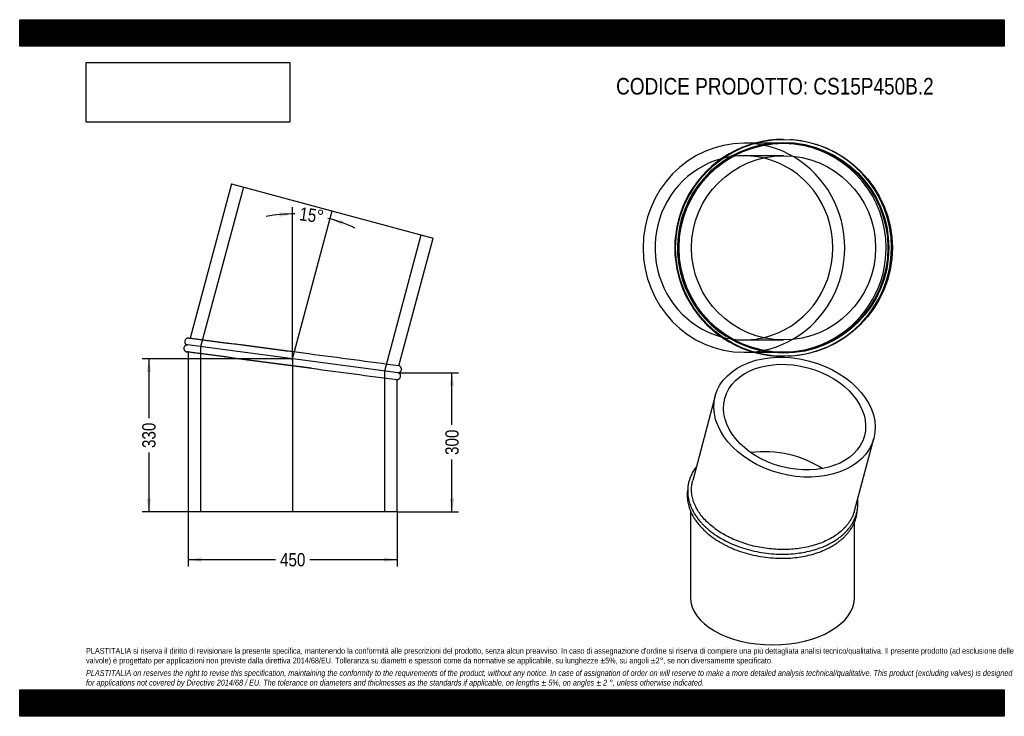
# Model space of a CAD drawing. Header units: millimetres. Extents: x 0 to 2121, y 0 to 1500.
import ezdxf
from ezdxf.enums import TextEntityAlignment as Align
from ezdxf.lldxf.tags import DXFTag

# ---------------------------------------------------------------- set-up
doc = ezdxf.new("R2010")
doc.units = ezdxf.units.MM
doc.header["$LTSCALE"] = 7.142857
doc.layers.add('Default', color=7, linetype='Continuous')
doc.layers.add('TUBO_X_GOMITO_15', color=7, linetype='Continuous')
doc.styles.add('SEACAD_Arial_Narrow', font='ARIALN.TTF')
tags = doc.linetypes.add('CENTER2', pattern=[28.575, 19.05, -3.175, 3.175, -3.175]).pattern_tags.tags
tags[10:11] = [DXFTag(74, 4), DXFTag(75, 0), DXFTag(340, '0'), DXFTag(46, 0.0), DXFTag(50, 0.0), DXFTag(44, 0.0), DXFTag(45, 0.0)]
tags[8:9] = [DXFTag(74, 4), DXFTag(75, 0), DXFTag(340, '0'), DXFTag(46, 0.0), DXFTag(50, 0.0), DXFTag(44, 0.0), DXFTag(45, 0.0)]
tags[6:7] = [DXFTag(74, 4), DXFTag(75, 0), DXFTag(340, '0'), DXFTag(46, 0.0), DXFTag(50, 0.0), DXFTag(44, 0.0), DXFTag(45, 0.0)]
tags[4:5] = [DXFTag(74, 4), DXFTag(75, 0), DXFTag(340, '0'), DXFTag(46, 0.0), DXFTag(50, 0.0), DXFTag(44, 0.0), DXFTag(45, 0.0)]
tags = doc.linetypes.add('HIDDEN2', pattern=[4.7625, 3.175, -1.5875]).pattern_tags.tags
tags[6:7] = [DXFTag(74, 4), DXFTag(75, 0), DXFTag(340, '0'), DXFTag(46, 0.0), DXFTag(50, 0.0), DXFTag(44, 0.0), DXFTag(45, 0.0)]
tags[4:5] = [DXFTag(74, 4), DXFTag(75, 0), DXFTag(340, '0'), DXFTag(46, 0.0), DXFTag(50, 0.0), DXFTag(44, 0.0), DXFTag(45, 0.0)]
doc.dimstyles.new('Plastitalia', dxfattribs={"dimtxt": 28.571429, "dimasz": 28.571429, "dimexe": 14.285714, "dimexo": 0, "dimgap": 7.142857, "dimtad": 0, "dimdec": 0, "dimtxsty": 'SEACAD_Arial_Narrow', "dimblk1": '_SE_FILLED', "dimblk2": '_SE_FILLED', "dimsah": 1, "dimcen": 14.285714, "dimadec": 0, "dimazin": 0, "dimtfac": 0.8, "dimtdec": 1, "dimtmove": 0, "dimatfit": 3, "dimfxl": 1, "dimtolj": 1, "dimarcsym": 0})
picture_1 = doc.add_image_def('image1.jpg', size_in_pixel=(4302, 1260))

# ---------------------------------------------------------------- blocks, each defined once
blk = doc.blocks.new('SEANNOT_GROUP')
at = {"layer": 'Default', "color": 7, "linetype": 'CENTER2'}
blk.add_line((588.1, 772.9), (588.1, 440.1), dxfattribs=at)
blk = doc.blocks.new('SEANNOT_GROUP1')
at = {"layer": 'Default', "color": 7, "linetype": 'CENTER2'}
blk.add_line((587.3, 766.6), (673.4, 1088.1), dxfattribs=at)
blk = doc.blocks.new('SE')
at = {"layer": 'TUBO_X_GOMITO_15', "color": 7, "linetype": 'Continuous'}
for p, q in [((456.1, 1146.4), (367, 813.9)), ((456.1, 1146.4), (890.8, 1029.9)), ((817, 754.6), (890.8, 1029.9)), ((815.1, 739.9), (361.2, 799.6)), ((815.1, 739.9), (361.2, 799.6)), ((363.1, 784.3), (363.1, 440.1)), ((813.1, 440.1), (813.1, 725.1)), ((813.1, 440.1), (363.1, 440.1))]:
    blk.add_line(p, q, dxfattribs=at)
at = {"layer": 'TUBO_X_GOMITO_15', "color": 7, "linetype": 'HIDDEN2'}
for p, q in [((481.9, 1139.5), (389.8, 795.9)), ((786.4, 743.6), (865, 1036.8)), ((367, 813.9), (366.9, 813.4)), ((389.8, 795.9), (389.8, 440.1)), ((363.1, 784.9), (363.1, 784.3)), ((786.4, 440.1), (786.4, 743.6))]:
    blk.add_line(p, q, dxfattribs=at)
at = {"layer": 'TUBO_X_GOMITO_15', "color": 7, "linetype": 'Continuous'}
for centre, radius, start, end in [((-7597.8, -60682.1), 62009.7, 82.38237, 82.622545), ((-6345.6, -51173.3), 52388.9, 82.34985, 82.6454), ((-12510.6, -99605.5), 101241.2, 82.435506, 82.546699), ((13914.8, 101115), 101241.2, 262.459125, 262.564494)]:
    blk.add_arc(centre, radius, start, end, dxfattribs=at)
at = {"layer": 'TUBO_X_GOMITO_15', "color": 7, "linetype": 'HIDDEN2'}
for centre, radius, start, end in [((-12510.6, -99605.5), 101241.2, 82.546699, 82.692412), ((-7321.1, -58581.6), 59891, 82.529042, 82.546909), ((-7321.1, -58581.6), 59891, 82.455014, 82.461502), ((13914.8, 101115), 101241.2, 262.307588, 262.459125)]:
    blk.add_arc(centre, radius, start, end, dxfattribs=at)
at = {"layer": 'TUBO_X_GOMITO_15', "color": 7, "linetype": 'Continuous'}
for points, knots in [([(364.5, 814.2), (364, 814.3), (363, 814.4), (361.4, 814.2), (360, 813.7), (358.4, 812.8), (357.1, 811.5), (356.1, 809.6), (355.6, 807.9), (355.6, 806), (356, 804.4), (356.8, 802.7), (358, 801.3), (359.6, 800.2), (360.6, 799.8), (361.2, 799.6)], [0, 0, 0, 0, 0.066583, 0.135204, 0.20371, 0.268486, 0.373402, 0.441036, 0.539843, 0.606444, 0.682048, 0.763299, 0.845992, 0.925968, 1, 1, 1, 1]), ([(361.2, 799.6), (360.6, 799.6), (359.6, 799.5), (358.1, 799), (356.7, 798.2), (355.3, 796.9), (354.3, 795.3), (353.7, 793.3), (353.6, 791.5), (354, 789.7), (354.7, 788.2), (355.9, 786.7), (357.3, 785.6), (359, 784.9), (360, 784.7), (360.6, 784.6)], [0, 0, 0, 0, 0.067614, 0.138208, 0.20859, 0.275138, 0.383613, 0.452874, 0.549683, 0.615301, 0.689645, 0.769217, 0.849817, 0.927428, 1, 1, 1, 1]), ([(815.1, 739.9), (815.6, 739.9), (816.6, 740), (818.2, 740.5), (819.6, 741.3), (821, 742.6), (822, 744.2), (822.6, 746.2), (822.6, 748), (822.2, 749.8), (821.5, 751.3), (820.4, 752.8), (819, 753.9), (817.7, 754.5), (817.1, 754.6), (817, 754.6)], [0, 0, 0, 0, 0.072002, 0.147178, 0.222128, 0.292995, 0.40851, 0.482266, 0.585358, 0.655235, 0.734404, 0.819141, 0.904972, 0.987619, 1, 1, 1, 1]), ([(813.1, 725.1), (813.2, 725.1), (813.7, 725.1), (814.8, 725.3), (816.3, 725.8), (817.9, 726.7), (819.2, 728), (820.2, 729.8), (820.6, 731.6), (820.6, 733.5), (820.3, 735.1), (819.5, 736.8), (818.2, 738.2), (816.7, 739.3), (815.7, 739.7), (815.1, 739.9)], [0, 0, 0, 0, 0.005995, 0.079071, 0.152024, 0.221004, 0.33273, 0.404754, 0.509975, 0.580899, 0.66141, 0.747935, 0.835996, 0.921162, 1, 1, 1, 1])]:
    blk.add_open_spline(points, degree=3, knots=knots, dxfattribs=at)
at = {"layer": 'TUBO_X_GOMITO_15', "color": 7, "linetype": 'HIDDEN2'}
for points in [[(364.5, 814.2), (365.4, 814.1), (366.2, 813.8), (367, 813.3)], [(363.3, 784.9), (362.4, 784.7), (361.5, 784.6), (360.6, 784.6)]]:
    blk.add_open_spline(points, degree=3, dxfattribs=at)
blk = doc.blocks.new('DMBLK109')
at = {"layer": 'Default', "linetype": 'Continuous'}
for points in [[(391.7, 332.4), (391.7, 341.9), (363.1, 337.2)], [(784.6, 332.4), (813.1, 337.2), (784.6, 341.9)]]:
    blk.add_hatch(color=7, dxfattribs=at).paths.add_polyline_path(points)
at = {"layer": 'Default', "color": 7, "linetype": 'Continuous'}
for p, q in [((363.1, 440.1), (363.1, 322.9)), ((813.1, 440.1), (813.1, 322.9)), ((550.9, 337.2), (363.1, 337.2)), ((813.1, 337.2), (625.4, 337.2))]:
    blk.add_line(p, q, dxfattribs=at)
at = {"layer": 'Default', "color": 7, "linetype": 'Continuous', "style": 'SEACAD_Arial_Narrow'}
blk.add_text('450', height=28.57, dxfattribs=at).set_placement((560.9, 351.5), align=Align.TOP_LEFT)
blk = doc.blocks.new('_SE_FILLED')
at = {"color": 0}
blk.add_line((0, 0), (-1, 0), dxfattribs=at)
blk.add_solid([(0, 0), (-1, -0.1665), (-1, 0.1665), (0, 0)], dxfattribs=at)
blk = doc.blocks.new('DMBLK110')
at = {"layer": 'Default', "linetype": 'Continuous'}
for points in [[(936.1, 711.3), (931.3, 739.9), (926.6, 711.3)], [(936.1, 468.7), (926.6, 468.7), (931.3, 440.1)]]:
    blk.add_hatch(color=7, dxfattribs=at).paths.add_polyline_path(points)
at = {"layer": 'Default', "color": 7, "linetype": 'Continuous'}
for p, q in [((815.1, 739.9), (945.6, 739.9)), ((931.3, 627.3), (931.3, 739.9)), ((931.3, 440.1), (931.3, 552.7)), ((813.1, 440.1), (945.6, 440.1))]:
    blk.add_line(p, q, dxfattribs=at)
at = {"layer": 'Default', "color": 7, "linetype": 'Continuous', "style": 'SEACAD_Arial_Narrow'}
blk.add_text('300', height=28.57, rotation=90, dxfattribs=at).set_placement((917.1, 562.7), align=Align.TOP_LEFT)
blk = doc.blocks.new('SE1')
at = {"layer": 'TUBO_X_GOMITO_15', "color": 7, "linetype": 'Continuous'}
for p, q in [((1498.7, 690), (1450, 508)), ((1798.5, 442.6), (1840.3, 598.5)), ((1445.3, 442), (1445.3, 255.9)), ((1798.9, 255.9), (1798.9, 418.6))]:
    blk.add_line(p, q, dxfattribs=at)
for major_axis in [(-170.8, 45.8), (-150.5, 40.3)]:
    blk.add_ellipse((1669.5, 644.2), major_axis=major_axis, ratio=0.707107, dxfattribs=at)
for centre, major_axis, ratio, start_param, end_param in [((1622.1, 467.3), (155.2, -20.4), 0.646887, 0.899632, 1.960418), ((1622.1, 467.3), (155.2, -20.4), 0.646887, 0.899632, 1.960418), ((1622.1, 255.9), (176.8, 0), 0.57735, 3.141593, 6.283185)]:
    blk.add_ellipse(centre, major_axis=major_axis, ratio=ratio, start_param=start_param, end_param=end_param, dxfattribs=at)
for points, knots in [([(1457.9, 537.7), (1457, 536.6), (1454.3, 532.8), (1449.9, 526), (1445.8, 517.7), (1442.8, 509.4), (1440.7, 501.5), (1439.6, 494.2), (1439.2, 487.9), (1439.2, 482.9), (1439.4, 478.7), (1439.9, 474.2), (1440.8, 468.8), (1442.2, 462.8), (1443.9, 457.1), (1445.8, 452.2), (1447.8, 447.6), (1450.3, 442.4), (1453.9, 436), (1458.6, 428.9), (1463.9, 422), (1469.2, 416), (1474.1, 410.9), (1479.1, 406.3), (1484.8, 401.3), (1492.1, 395.5), (1501.6, 388.8), (1514, 381.2), (1529.3, 373.3), (1547.5, 365.8), (1567.2, 359.3), (1587.9, 354.3), (1609.1, 350.9), (1630.4, 349.1), (1651.4, 348.9), (1670.7, 350.3), (1688.3, 352.8), (1704.7, 356.3), (1720.1, 360.9), (1731.9, 365.5), (1739.8, 369.1), (1744.4, 371.4), (1748.9, 373.7), (1754.5, 377), (1762, 381.8), (1770.7, 388.4), (1778.5, 395.6), (1784.8, 402.4), (1789.5, 408.4), (1793.4, 414.3), (1796.8, 420.2), (1799.7, 426.5), (1802.3, 433.5), (1804.5, 441.6), (1805.9, 450.7), (1806.2, 459.6), (1805.8, 465.5), (1805.5, 468.1), (1805.5, 468.4)], [0.0848541, 0.0848541, 0.0848541, 0.0848541, 0.0899928, 0.1016222, 0.1144086, 0.1250009, 0.1352018, 0.1455787, 0.1536942, 0.1597102, 0.1646336, 0.1698845, 0.177013, 0.1853068, 0.1928607, 0.1990956, 0.2043134, 0.2109914, 0.2198334, 0.2301556, 0.240099, 0.2487647, 0.2562113, 0.2628063, 0.2700266, 0.2795707, 0.2911037, 0.3043908, 0.3215304, 0.3394576, 0.3581023, 0.3767386, 0.3953706, 0.4140015, 0.4326345, 0.4504726, 0.465585, 0.4809698, 0.4969745, 0.5117475, 0.5182754, 0.5232781, 0.5277215, 0.5339106, 0.543552, 0.5567111, 0.5697578, 0.5800734, 0.5890998, 0.597328, 0.6057759, 0.6147081, 0.6234565, 0.6339664, 0.6468494, 0.6592862, 0.6681417, 0.6692802, 0.6692802, 0.6692802, 0.6692802]), ([(1439.3, 490.1), (1439, 488.2), (1438.4, 483.7), (1438, 477), (1438.3, 470.3), (1439, 464.2), (1440, 458.3), (1441.6, 452.2), (1443.4, 446.7), (1445.1, 442.5), (1446.4, 439.5), (1447.6, 436.8), (1449.4, 433.3), (1452.2, 428.3), (1456.2, 422), (1462.2, 413.8), (1466.7, 408.9), (1469.6, 405.7)], [0.888001, 0.888001, 0.888001, 0.888001, 0.8954932, 0.9053675, 0.9137247, 0.9213702, 0.9285815, 0.9366481, 0.9445849, 0.9501853, 0.9529083, 0.9562764, 0.9608274, 0.9671193, 0.9762472, 0.9872084, 1, 1, 1, 1]), ([(1499.3, 403.2), (1495.2, 406.2), (1491.3, 409.3), (1484, 415.6), (1480.5, 418.9), (1474.1, 425.6), (1471.2, 429.1), (1465.7, 436.1), (1463.2, 439.7), (1458.8, 447), (1456.8, 450.7), (1453.5, 458.2), (1452, 461.9), (1449.8, 469.5), (1448.9, 473.3), (1447.7, 480.9), (1447.5, 484.7), (1447.4, 492.1), (1447.7, 495.8), (1448.6, 502.3), (1449.2, 505.2), (1450, 507.9)], [0, 0, 0, 0, 0.015625, 0.015625, 0.03125, 0.03125, 0.046875, 0.046875, 0.0625, 0.0625, 0.078125, 0.078125, 0.09375, 0.09375, 0.109375, 0.109375, 0.125, 0.125, 0.140625, 0.140625, 0.1525437, 0.1525437, 0.1525437, 0.1525437]), ([(1469.6, 405.7), (1472.8, 402.4), (1477.8, 397.4), (1487, 389.7), (1495.2, 383.6), (1503, 378.4), (1510.1, 374.2), (1517, 370.3), (1524, 366.8), (1531.7, 363.1), (1543.6, 358.1), (1560, 352.3), (1580.6, 346.8), (1601.7, 342.9), (1623.2, 340.6), (1644.6, 340), (1664.8, 340.9), (1683.1, 343.2), (1699.8, 346.5), (1715.7, 350.9), (1729.8, 356.1), (1741.4, 361.5), (1750.6, 366.4), (1758, 371.1), (1764.5, 375.6), (1770.4, 380.4), (1776.1, 385.5), (1780.9, 390.5), (1784.5, 394.6), (1787, 397.8), (1789.2, 400.8), (1791.5, 404.3), (1794.3, 408.8), (1797.2, 414.4), (1799.9, 420.9), (1802, 427.2), (1803.4, 433), (1804.4, 438.6), (1804.7, 442.4), (1804.9, 444.3)], [0, 0, 0, 0, 0.0131469, 0.0249118, 0.0352967, 0.0443037, 0.0519408, 0.0593882, 0.0665589, 0.0738296, 0.083073, 0.1017859, 0.1205195, 0.1392481, 0.1579746, 0.1767027, 0.1954355, 0.2114058, 0.226691, 0.2424322, 0.2583686, 0.270802, 0.28135, 0.2907947, 0.2989463, 0.3070572, 0.3163214, 0.325148, 0.330974, 0.3356173, 0.3396731, 0.3447662, 0.3508397, 0.3591201, 0.3686261, 0.3772473, 0.384485, 0.3918649, 0.3991337, 0.3991337, 0.3991337, 0.3991337]), ([(1798.5, 442.6), (1798.3, 441.7), (1798, 440.8), (1796.6, 436.3), (1795.2, 432.7), (1791.9, 425.7), (1789.9, 422.3), (1785.5, 415.6), (1783, 412.4), (1777.6, 406.1), (1774.6, 403), (1764.9, 394.3), (1757.5, 389), (1745.2, 381.8), (1740.9, 379.6), (1731.8, 375.5), (1727.1, 373.5), (1717.5, 370.1), (1712.5, 368.5), (1702.2, 365.7), (1696.9, 364.5), (1686.2, 362.4), (1680.6, 361.6), (1669.6, 360.2), (1664, 359.8), (1647.1, 358.9), (1635.6, 359), (1618.2, 360.4), (1612.4, 361), (1600.9, 362.6), (1595.1, 363.6), (1583.8, 366), (1578.2, 367.3), (1567.1, 370.4), (1561.6, 372.1), (1551, 375.8), (1545.8, 377.8), (1535.5, 382.2), (1530.6, 384.5), (1516.3, 391.8), (1507.4, 397.2), (1499.3, 403.2)], [0.6522661, 0.6522661, 0.6522661, 0.6522661, 0.65625, 0.65625, 0.671875, 0.671875, 0.6875, 0.6875, 0.703125, 0.703125, 0.71875, 0.71875, 0.75, 0.75, 0.765625, 0.765625, 0.78125, 0.78125, 0.796875, 0.796875, 0.8125, 0.8125, 0.828125, 0.828125, 0.84375, 0.84375, 0.875, 0.875, 0.890625, 0.890625, 0.90625, 0.90625, 0.921875, 0.921875, 0.9375, 0.9375, 0.953125, 0.953125, 0.96875, 0.96875, 1, 1, 1, 1])]:
    blk.add_open_spline(points, degree=3, knots=knots, dxfattribs=at)
blk = doc.blocks.new('DMBLK111')
at = {"layer": 'Default', "linetype": 'Continuous'}
for points in [[(559.8, 1075.6), (588.1, 1081.7), (559.4, 1085.2)], [(697.5, 1067), (668.9, 1071.1), (694.7, 1057.9)]]:
    blk.add_hatch(color=7, dxfattribs=at).paths.add_polyline_path(points)
at = {"layer": 'Default', "color": 7, "linetype": 'Continuous'}
blk.add_line((588.1, 772.9), (588.1, 1096), dxfattribs=at)
for start, end in [(89.1219, 100.4952), (64.5048, 75.8781)]:
    blk.add_arc((588.1, 769.7), 312, start, end, dxfattribs=at)
at = {"layer": 'Default', "color": 7, "linetype": 'Continuous', "style": 'SEACAD_Arial_Narrow'}
blk.add_text('15°', height=28.57, rotation=352.5, dxfattribs=at).set_placement((605, 1096.6), align=Align.TOP_LEFT)
blk = doc.blocks.new('SE2')
at = {"layer": 'TUBO_X_GOMITO_15', "color": 7, "linetype": 'Continuous'}
for p, q in [((1582.9, 1233.8), (1560.5, 1233.8)), ((1560.5, 783.8), (1582.8, 783.8))]:
    blk.add_line(p, q, dxfattribs=at)
at = {"layer": 'TUBO_X_GOMITO_15', "color": 7, "linetype": 'HIDDEN2'}
for p, q in [((1642, 1233.8), (1582.9, 1233.8)), ((1645.8, 1207.1), (1560.5, 1207.1)), ((1560.5, 810.5), (1645.8, 810.5)), ((1582.8, 783.8), (1642, 783.8))]:
    blk.add_line(p, q, dxfattribs=at)
at = {"layer": 'TUBO_X_GOMITO_15', "color": 7, "linetype": 'Continuous'}
for centre, radius in [((1646.8, 1008.8), 233.5), ((1645.8, 1008.8), 225), ((1645.8, 1008.8), 198.3)]:
    blk.add_circle(centre, radius, dxfattribs=at)
at = {"layer": 'TUBO_X_GOMITO_15', "color": 7, "linetype": 'HIDDEN2'}
blk.add_circle((1645.8, 1008.8), 226.9, dxfattribs=at)
blk.add_circle((1645.8, 1008.8), 226.9, dxfattribs=at)
at = {"layer": 'TUBO_X_GOMITO_15', "color": 7, "linetype": 'Continuous'}
blk.add_arc((1644.9, 1008.8), 233.5, 89.8016, 270.2381, dxfattribs=at)
at = {"layer": 'TUBO_X_GOMITO_15', "color": 7, "linetype": 'HIDDEN2'}
for centre, radius, start, end in [((1642, 1008.8), 225, 0, 237.6183), ((1644.9, 1008.8), 233.5, 0, 86.0443), ((1642, 1008.8), 225, 241.0478, 0), ((1644.9, 1008.8), 233.5, 272.4676, 0)]:
    blk.add_arc(centre, radius, start, end, dxfattribs=at)
at = {"layer": 'TUBO_X_GOMITO_15', "color": 7, "linetype": 'Continuous'}
for major_axis, start_param, end_param in [((0, -225), 3.141593, 6.283185), ((0, -198.3), 0.220623, 2.920969)]:
    blk.add_ellipse((1560.5, 1008.8), major_axis=major_axis, ratio=0.965926, start_param=start_param, end_param=end_param, dxfattribs=at)
at = {"layer": 'TUBO_X_GOMITO_15', "color": 7, "linetype": 'HIDDEN2'}
for major_axis, start_param, end_param in [((0, -225), 0, 3.141593), ((0, -198.3), 2.920969, 6.283185), ((0, -198.3), 0, 0.220623)]:
    blk.add_ellipse((1560.5, 1008.8), major_axis=major_axis, ratio=0.965926, start_param=start_param, end_param=end_param, dxfattribs=at)
blk = doc.blocks.new('DMBLK112')
at = {"layer": 'Default', "linetype": 'Continuous'}
for points in [[(273.6, 741.2), (283.1, 741.2), (278.4, 769.7)], [(273.6, 468.7), (278.4, 440.1), (283.1, 468.7)]]:
    blk.add_hatch(color=7, dxfattribs=at).paths.add_polyline_path(points)
at = {"layer": 'Default', "color": 7, "linetype": 'Continuous'}
for p, q in [((588.1, 769.7), (264.1, 769.7)), ((278.4, 769.7), (278.4, 642.2)), ((278.4, 567.7), (278.4, 440.1)), ((588.1, 440.1), (264.1, 440.1))]:
    blk.add_line(p, q, dxfattribs=at)
at = {"layer": 'Default', "color": 7, "linetype": 'Continuous', "style": 'SEACAD_Arial_Narrow'}
blk.add_text('330', height=28.57, rotation=90, dxfattribs=at).set_placement((264.1, 577.7), align=Align.TOP_LEFT)

msp = doc.modelspace()

# ---------------------------------------------------------------- hatches: boundary and pattern name
at = {"layer": 'Default', "linetype": 'Continuous'}
h = msp.add_hatch(dxfattribs=at)
h.set_pattern_fill('LINE', scale=0.629921, angle=45, style=0)
h.paths.add_polyline_path([(2121.4, 1442.9), (2121.4, 1500), (0, 1500), (0, 1442.9)])
for points in [[(2121.4, 1442.9), (2121.4, 1500), (0, 1500), (0, 1442.9)], [(2121.4, 0), (2121.4, 57.1), (0, 57.1), (0, 0)]]:
    msp.add_hatch(color=7, dxfattribs=at).paths.add_polyline_path(points)
h = msp.add_hatch(dxfattribs=at)
h.set_pattern_fill('LINE', scale=0.629921, angle=45, style=0)
h.paths.add_polyline_path([(2121.4, 0), (2121.4, 57.1), (0, 57.1), (0, 0)])

# ---------------------------------------------------------------- linework, layer by layer
at = {"layer": 'Default', "color": 7, "linetype": 'Continuous'}
for p, q in [((0, 1500), (2121.4, 1500)), ((0, 1442.9), (0, 1500)), ((2121.4, 1500), (2121.4, 1442.9)), ((2121.4, 1442.9), (0, 1442.9)), ((0, 57.1), (2121.4, 57.1)), ((0, 0), (0, 57.1)), ((2121.4, 57.1), (2121.4, 0)), ((2121.4, 0), (0, 0))]:
    msp.add_line(p, q, dxfattribs=at)

# ---------------------------------------------------------------- block references
at = {"layer": 'Default'}
for name in ['SE2', 'SE', 'SEANNOT_GROUP1', 'SE1', 'SEANNOT_GROUP']:
    msp.add_blockref(name, (0, 0), dxfattribs=at)

# ---------------------------------------------------------------- texts
at = {"layer": 'Default', "attachment_point": 1}
for s, insert, char_height, width in [('{\\fArial Narrow|b0||i0||c0|p34;\\C7;\\H35.71428571;\\W1.;CODICE PRODOTTO: CS15P450B.2}', (1285, 1374.6), 35.714, 686.177), ("{\\fArial Narrow|b0||i0||c0|p34;\\C7;\\H12.5;\\W1.;PLASTITALIA si riserva il diritto di revisionare la presente specifica, mantenendo la conformità alle prescrizioni del prodotto, senza alcun preavviso. In caso di assegnazione d'ordine si riserva di compiere una più dettagliata analisi tecnico/qualitativa. Il presente prodotto (ad esclusione delle \\P}{\\fArial Narrow|b0||i0||c0|p34;\\C7;\\H12.5;\\W1.;valvole) è progettato per applicazioni non previste dalla direttiva 2014/68/EU. Tolleranza su diametri e spessori come da normative se applicabile, su lunghezze ±5%, su angoli ±2°, se non diversamente specificato.\\P}{\\fArial Narrow|b0||i0||c0|p34;\\C7;\\H3.571428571;\\W1.;   \\P}{\\fArial Narrow|b0||i1||c0|p34;\\C7;\\H12.5;\\W1.;PLASTITALIA on reserves the right to revise this specification, maintaining the conformity to the requirements of the product, without any notice. In case of assignation of order on will reserve to make a more detailed analysis technical/qualitative. This product (excluding valves) is designed \\P}{\\fArial Narrow|b0||i1||c0|p34;\\C7;\\H12.5;\\W1.;for applications not covered by Directive 2014/68 / EU. The tolerance on diameters and thicknesses as the standards if applicable, on lengths ± 5%, on angles ± 2 °, unless otherwise indicated.\\P}", (142.9, 147.2), 12.5, 1835.714)]:
    msp.add_mtext(s, dxfattribs=dict(at, insert=insert, char_height=char_height, width=width))

# ---------------------------------------------------------------- dimensions: what is measured, and where the dimension line sits
at = {"layer": 'Default', "color": 7, "linetype": 'Continuous'}
dim = msp.add_angular_dim_2l(base=(628.8, 1079), line1=((588.1, 769.7), (588.1, 772.9)), line2=((588.1, 769.7), (673.4, 1088.1)), text='\\A1;<>', dimstyle='Plastitalia', override={"dimadec": 2}, dxfattribs=at)
dim.commit()
dim.dimension.update_dxf_attribs({"geometry": 'DMBLK111', "text_midpoint": (628.8, 1079), "dimtype": 162})
for base, p1, p2, angle, picture, middle, dimtype in [((278.4, 769.7), (588.1, 769.7), (588.1, 440.1), 270, 'DMBLK112', (278.4, 604.9), 161), ((931.3, 739.9), (813.1, 440.1), (815.1, 739.9), 90, 'DMBLK110', (931.3, 590), 160)]:
    dim = msp.add_linear_dim(base=base, p1=p1, p2=p2, angle=angle, text='\\A1;<>', dimstyle='Plastitalia', dxfattribs=at)
    dim.commit()
    dim.dimension.update_dxf_attribs({"geometry": picture, "text_midpoint": middle, "dimtype": dimtype})
dim = msp.add_linear_dim(base=(363.1, 337.2), p1=(813.1, 440.1), p2=(363.1, 440.1), text='\\A1;<>', dimstyle='Plastitalia', dxfattribs=at)
dim.commit()
dim.dimension.update_dxf_attribs({"geometry": 'DMBLK109', "text_midpoint": (588.1, 337.2), "dimtype": 160})

# ---------------------------------------------------------------- pictures from other files: only their frames are drawn
image = msp.add_image(picture_1, insert=(142.9, 1279.3), size_in_units=(439, 128.6))
image.dxf.flags = 7

doc.saveas('drawing.dxf')
